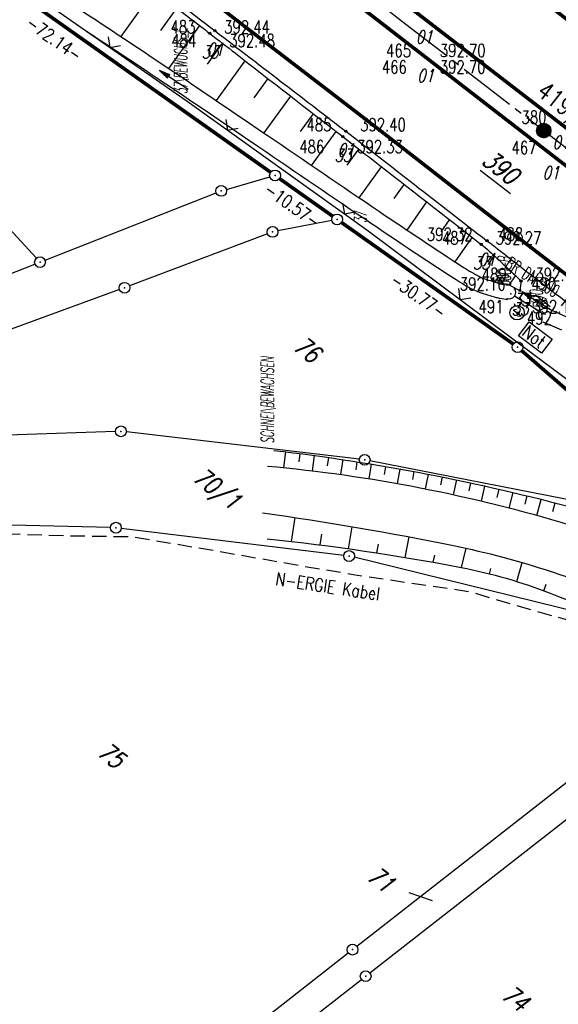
# Model space of a CAD drawing. Extents: x 449544 to 450624, y 436205 to 437134.
# Tile 99 of 114: x 450205 to 450280, y 436398 to 436535. Entities that reach past the tile are written whole.
import ezdxf
from ezdxf.enums import TextEntityAlignment as Align

# ---------------------------------------------------------------- set-up
doc = ezdxf.new("R2010")
doc.units = 0
doc.header["$LTSCALE"] = 2
doc.header["$MEASUREMENT"] = 0
for name, pattern in [('ACHSE', [5.5, 4, -0.5, 0.5, -0.5]), ('AUSGEZOGEN', [0]), ('BAB-FM2', [2.6, 1.5, -0.5, 0.1, -0.5]), ('GESTRICH-X2', [1.5, 1, -0.5])]:
    doc.linetypes.add(name, pattern=pattern)
doc.layers.get('0').update_dxf_attribs({"linetype": 'AUSGEZOGEN'})
for name, color, linetype in [('214-ABSTAND', 8, 'AUSGEZOGEN'), ('214-FLSTNR', 8, 'AUSGEZOGEN'), ('214-FLSTNR-BAB', 7, 'AUSGEZOGEN'), ('214-GRENZL', 8, 'AUSGEZOGEN'), ('214-GRENZL-BAB', 7, 'AUSGEZOGEN'), ('214-GRENZP', 8, 'AUSGEZOGEN'), ('214-GRENZP-BAB', 7, 'AUSGEZOGEN'), ('ACHSETOP', 250, 'ACHSE'), ('ANMERKUNG', 7, 'CONTINUOUS'), ('BAB_FM', 5, 'BAB-FM2'), ('BOESCHG', 250, 'AUSGEZOGEN'), ('DURCHL', 200, 'GESTRICH-X2'), ('FBR_HOEHE', 4, 'AUSGEZOGEN'), ('FBR_PKT', 7, 'AUSGEZOGEN'), ('FBR_PKT-CODE', 30, 'AUSGEZOGEN'), ('FBR_PKT-NR', 7, 'AUSGEZOGEN'), ('FBRTOP', 250, 'AUSGEZOGEN'), ('HEKT_B', 250, 'CONTINUOUS'), ('KANAL', 7, 'GESTRICH-X2'), ('MULDE', 250, 'AUSGEZOGEN'), ('NS', 5, 'AUSGEZOGEN'), ('PFEIL', 7, 'CONTINUOUS'), ('PFEILTOP', 200, 'AUSGEZOGEN'), ('SCHSYMBOL', 200, 'AUSGEZOGEN'), ('STROMLTG', 4, 'AUSGEZOGEN'), ('TEXTO', 4, 'CONTINUOUS'), ('ZAUN', 30, 'AUSGEZOGEN')]:
    doc.layers.add(name, color=color, linetype=linetype)
doc.styles.add('ROMANS', font='romans.shx', dxfattribs={"width": 0.8})

# ---------------------------------------------------------------- blocks, each defined once
blk = doc.blocks.new('GST')
at = {"color": 0}
blk.add_circle((0, 0), 0.75, dxfattribs=at)
blk.add_point((0, 0), dxfattribs=at)
blk = doc.blocks.new('PKT')
at = {"color": 0}
blk.add_circle((0, 0), 0.15, dxfattribs=at)
blk.add_point((0, 0), dxfattribs=at)
blk = doc.blocks.new('*U570', base_point=(450273.43, 436498.49))
at = {"layer": 'BOESCHG'}
for p, q in [((450186.25, 436555.45), (450191.74, 436562.96)), ((450192.19, 436556.81), (450194.97, 436560.6)), ((450192.64, 436550.64), (450198.19, 436558.22)), ((450198.65, 436552.08), (450201.39, 436555.83)), ((450199.11, 436545.93), (450204.59, 436553.43)), ((450205.11, 436547.36), (450207.77, 436551)), ((450205.7, 436541.36), (450210.94, 436548.58)), ((450211.59, 436542.67), (450214.11, 436546.16)), ((450212.35, 436536.89), (450217.28, 436543.73)), ((450218.08, 436537.99), (450220.46, 436541.3)), ((450219.03, 436532.46), (450223.63, 436538.87)), ((450224.57, 436533.32), (450226.81, 436536.43)), ((450225.69, 436528.03), (450229.99, 436533.99)), ((450231.06, 436528.64), (450233.15, 436531.53)), ((450232.32, 436523.56), (450236.32, 436529.08)), ((450237.54, 436523.95), (450239.48, 436526.62)), ((450238.93, 436519.06), (450242.64, 436524.17)), ((450244.02, 436519.25), (450245.8, 436521.71)), ((450245.55, 436514.55), (450248.96, 436519.26)), ((450250.5, 436514.57), (450252.12, 436516.81)), ((450252.18, 436510.04), (450255.27, 436514.36)), ((450257.02, 436509.93), (450258.42, 436511.91)), ((450258.83, 436505.55), (450261.58, 436509.46)), ((450263.56, 436505.33), (450264.73, 436507)), ((450265.52, 436501.13), (450267.89, 436504.54)), ((450270.14, 436500.77), (450270.97, 436501.97)), ((450273.02, 436497.9), (450273.92, 436499.21))]:
    blk.add_line(p, q, dxfattribs=at)
blk = doc.blocks.new('*X15')
at = {"color": 0}
for p, q in [((212.23, 257.39), (213.24, 258.4)), ((212.24, 257.33), (213.31, 258.4)), ((212.24, 257.47), (213.17, 258.4)), ((212.24, 257.26), (213.37, 258.39)), ((212.24, 257.55), (213.09, 258.39)), ((212.25, 257.2), (213.43, 258.38)), ((212.26, 257.63), (213, 258.37)), ((212.27, 257.14), (213.49, 258.37)), ((212.28, 257.09), (213.55, 258.35)), ((212.29, 257.73), (212.9, 258.35)), ((212.3, 257.04), (213.6, 258.33)), ((212.32, 256.99), (213.65, 258.31)), ((212.34, 257.86), (212.78, 258.29)), ((212.35, 256.94), (213.69, 258.29)), ((212.37, 256.9), (213.74, 258.26)), ((212.4, 256.85), (213.78, 258.24)), ((212.43, 256.81), (213.83, 258.21)), ((212.46, 256.77), (213.86, 258.18)), ((212.49, 256.73), (213.9, 258.14)), ((212.53, 256.7), (213.94, 258.11)), ((212.56, 256.66), (213.97, 258.07)), ((212.6, 256.63), (214.01, 258.03)), ((212.64, 256.6), (214.04, 257.99)), ((212.68, 256.57), (214.07, 257.95)), ((212.73, 256.54), (214.09, 257.91)), ((212.77, 256.52), (214.12, 257.86)), ((212.82, 256.49), (214.14, 257.82)), ((212.87, 256.47), (214.16, 257.77)), ((212.92, 256.45), (214.18, 257.72)), ((212.97, 256.44), (214.2, 257.66)), ((213.03, 256.42), (214.21, 257.6)), ((213.09, 256.41), (214.22, 257.54)), ((213.16, 256.41), (214.23, 257.48)), ((213.22, 256.4), (214.23, 257.41)), ((213.3, 256.41), (214.23, 257.34)), ((213.38, 256.41), (214.22, 257.26)), ((213.46, 256.43), (214.2, 257.17)), ((213.56, 256.46), (214.18, 257.07)), ((213.69, 256.51), (214.12, 256.95))]:
    blk.add_line(p, q, dxfattribs=at)
blk = doc.blocks.new('SRMAST2')
at = {"color": 0}
blk.add_circle((0, 0), 0.999, dxfattribs=at)
blk.add_point((0, 0), dxfattribs=at)
blk.add_blockref('*X15', (-213.23, -257.4))
blk = doc.blocks.new('42')
at = {"color": 0}
blk.add_arc((-0.02, -0.31), 0.91, 12.5363, 167.4637, dxfattribs=at)
blk.add_point((0, 0), dxfattribs=at)
blk = doc.blocks.new('PFEIL2')
at = {"color": 0}
for p, q in [((0.88, 0), (-2.4, -0.01)), ((0.88, -0.27), (0.88, 0.28)), ((0.88, 0.28), (2.43, 0.01)), ((0.91, 0.27), (0.88, 0.26)), ((0.97, 0.26), (0.88, 0.25)), ((1.02, 0.25), (0.88, 0.23)), ((1.07, 0.24), (0.88, 0.21)), ((1.13, 0.23), (0.88, 0.19)), ((1.18, 0.22), (0.88, 0.17)), ((1.24, 0.21), (0.88, 0.15)), ((1.29, 0.21), (0.88, 0.14)), ((1.34, 0.2), (0.88, 0.12)), ((1.4, 0.19), (0.88, 0.1)), ((1.45, 0.18), (0.88, 0.08)), ((1.51, 0.17), (0.88, 0.06)), ((1.56, 0.16), (0.88, 0.04)), ((1.61, 0.15), (0.88, 0.02)), ((1.67, 0.14), (0.88, 0.01)), ((1.72, 0.13), (0.88, -0.01)), ((1.78, 0.12), (0.88, -0.03)), ((1.83, 0.11), (0.88, -0.05)), ((1.88, 0.1), (0.88, -0.07)), ((1.94, 0.09), (0.88, -0.09)), ((2.05, 0.08), (0.88, -0.12)), ((1.99, 0.08), (0.88, -0.11)), ((2.1, 0.07), (0.88, -0.14)), ((2.15, 0.06), (0.88, -0.16)), ((2.21, 0.05), (0.88, -0.18)), ((2.26, 0.04), (0.88, -0.2)), ((2.32, 0.03), (0.88, -0.22)), ((2.37, 0.02), (0.88, -0.23)), ((2.42, 0.01), (0.88, -0.25)), ((2.43, 0.01), (0.88, -0.27))]:
    blk.add_line(p, q, dxfattribs=at)
blk = doc.blocks.new('ZL')
at = {"color": 0}
for p, q in [((-1.07, 1.06), (0, 0)), ((0, 0), (1.06, 1.07))]:
    blk.add_line(p, q, dxfattribs=at)

msp = doc.modelspace()

# ---------------------------------------------------------------- linework, layer by layer
at = {"layer": '214-FLSTNR'}
msp.add_line((450259.07, 436413.41), (450262.3, 436412.31), dxfattribs=at)
at = {"layer": '214-FLSTNR-BAB'}
msp.add_line((450269, 436513.88), (450273.2, 436510.64), dxfattribs=at)
at = {"layer": '214-GRENZL'}
for p, q in [((450148.95, 436564.96), (450207.25, 436501.64)), ((450233.69, 436511.21), (450239.74, 436512.95)), ((450208.46, 436501.37), (450232.27, 436510.73)), ((450248.36, 436506.9), (450240.86, 436505.45)), ((450239.42, 436505.04), (450220.22, 436497.8)), ((450187.32, 436493.06), (450207.06, 436500.82)), ((450218.82, 436497.28), (450150.68, 436472.4)), ((450218.27, 436477.54), (450184.48, 436476.37)), ((450252.19, 436473.69), (450219.77, 436477.48)), ((450286.6, 436466.98), (450253.67, 436473.46)), ((450217.57, 436464.18), (450185.29, 436464.92)), ((450250.02, 436460.31), (450219.07, 436464.07)), ((450282.75, 436452.38), (450251.49, 436460.04)), ((450251.83, 436405.94), (450301.46, 436444.74)), ((450253.66, 436402.25), (450299.34, 436437.91)), ((450221.1, 436381.92), (450250.65, 436405.02)), ((450224.37, 436379.39), (450252.48, 436401.33))]:
    msp.add_line(p, q, dxfattribs=at)
at = {"layer": '214-GRENZL-BAB', "const_width": 0.5, "flags": 128}
for points in [[(450239.85, 436513.59), (450182.17, 436554.37)], [(450241.07, 436512.72), (450248.48, 436507.48)], [(450249.71, 436506.61), (450273.6, 436489.71)], [(450274.78, 436488.78), (450308.53, 436459.46)]]:
    msp.add_lwpolyline(points, dxfattribs=at)
at = {"layer": 'ACHSETOP'}
msp.add_lwpolyline([(450198.69, 436580.49), (450218.48, 436565.22), (450238.27, 436549.94), (450258.06, 436534.67), (450277.85, 436519.39), (450297.64, 436504.12), (450317.43, 436488.84), (450337.22, 436473.56), (450357.01, 436458.29), (450363.73, 436453.1), (450376.75, 436442.94), (450396.24, 436427.28), (450415.46, 436411.3), (450434.42, 436395), (450453.1, 436378.39), (450471.5, 436361.46), (450489.61, 436344.23), (450507.43, 436326.7), (450523.54, 436310.31)], dxfattribs=at)
at = {"layer": 'BAB_FM', "flags": 128}
msp.add_lwpolyline([(450308.02, 436529.96), (450302.82, 436523.41), (450279.61, 436494.18), (450276.71, 436496.49), (450274.86, 436494.74)], dxfattribs=at)
at = {"layer": 'BOESCHG'}
for p, q in [((450241.7, 436472.52), (450241.98, 436474.71)), ((450243.81, 436473.32), (450243.97, 436474.46)), ((450245.67, 436472.07), (450245.95, 436474.2)), ((450247.78, 436472.78), (450247.94, 436473.92)), ((450249.62, 436471.56), (450249.92, 436473.63)), ((450251.74, 436472.2), (450251.9, 436473.32)), ((450253.57, 436470.96), (450253.89, 436473)), ((450255.69, 436471.57), (450255.87, 436472.67)), ((450257.49, 436470.3), (450257.85, 436472.32)), ((450259.62, 436470.87), (450259.83, 436471.96)), ((450261.41, 436469.56), (450261.8, 436471.58)), ((450263.55, 436470.11), (450263.77, 436471.2)), ((450265.31, 436468.75), (450265.74, 436470.8)), ((450267.46, 436469.28), (450267.71, 436470.38)), ((450269.19, 436467.86), (450269.67, 436469.95)), ((450271.36, 436468.38), (450271.63, 436469.51)), ((450273.05, 436466.9), (450273.59, 436469.05)), ((450275.24, 436467.42), (450275.54, 436468.59)), ((450276.9, 436465.87), (450277.49, 436468.1)), ((450279.11, 436466.4), (450279.44, 436467.61)), ((450242.76, 436462.24), (450243.26, 436465.57)), ((450250.67, 436461.24), (450251.2, 436464.3)), ((450246.72, 436461.76), (450246.96, 436463.25)), ((450254.61, 436460.66), (450254.84, 436461.89)), ((450258.55, 436460.03), (450259.11, 436462.88)), ((450262.48, 436459.35), (450262.69, 436460.33)), ((450266.39, 436458.63), (450267.04, 436461.3)), ((450274.12, 436456.67), (450274.85, 436459.31)), ((450270.28, 436457.76), (450270.47, 436458.49)), ((450277.88, 436455.37), (450278.17, 436456.32))]:
    msp.add_line(p, q, dxfattribs=at)
for points in [[(450230.17, 436578.95, -0.000738), (450248.44, 436564.98, -0.000809), (450254.91, 436560.01), (450268.43, 436549.58, -0.000197), (450280.76, 436540.06, 0.000259), (450290.12, 436532.83, 0.034073)], [(450187.41, 436565.93, -0.001693), (450188.88, 436565.03, -0.018597), (450189.06, 436564.91, -0.002827), (450198.81, 436557.76, -0.003516), (450206.58, 436551.91, -0.000363), (450226.48, 436536.68, -0.00147), (450231.38, 436532.91, -0.000072), (450234.95, 436530.14, -0.000017), (450249.89, 436518.55, -0.000236), (450254.12, 436515.26, -0.000067), (450269.15, 436503.57, -0.020279), (450270.25, 436502.64, -0.004793), (450274.69, 436498.48)], [(450238.73, 436466.23, -0.015425), (450265.31, 436461.67, -0.029674), (450278.86, 436458.06, -0.00549), (450321.77, 436443.35, -0.03545), (450328.21, 436440.53, -0.000954), (450336.37, 436436.23, -0.002049), (450340.16, 436434.2, -0.00162), (450353.52, 436426.93, -0.004001), (450358.89, 436423.93, -0.014144)]]:
    msp.add_lwpolyline(points, format="xyb", dxfattribs=at)
at = {"layer": 'BOESCHG', "flags": 128}
for points in [[(450273.06, 436497.9), (450274.52, 436497.16)], [(450274.69, 436498.48), (450274.52, 436497.16)]]:
    msp.add_lwpolyline(points, dxfattribs=at)
for points in [[(450240.3, 436474.91, -0.018461), (450261.65, 436471.61, -0.018461), (450282.7, 436466.75, -0.015082), (450299.59, 436461.63, -0.015082), (450316.15, 436455.49)], [(450239.4, 436472.74, -0.025426), (450260.67, 436469.71, -0.025426), (450281.52, 436464.53, -0.024696), (450301.17, 436457.5, -0.024696), (450320.03, 436448.57)], [(450239.36, 436462.61, -0.021833), (450266.37, 436458.63, -0.046333), (450278.74, 436455.04, -0.003435), (450316.23, 436439.98, -0.012822), (450326.14, 436435.62, -0.001789), (450332.9, 436432.4, -0.001101), (450343.87, 436427.11, -0.016881), (450349.08, 436424.37, -0.008491), (450359.14, 436418.38)]]:
    msp.add_lwpolyline(points, format="xyb", dxfattribs=at)
at = {"layer": 'DURCHL'}
msp.add_line((450277.25, 436494.23), (450273.77, 436496.36), dxfattribs=at)
at = {"layer": 'FBRTOP', "const_width": 0.5}
for points in [[(450230.34, 436573.96, 0.000014), (450251.97, 436557.29, 0.000391)], [(450223.37, 436543.79, 0.000225), (450233.91, 436535.67, 0.000621), (450243.77, 436528.1, -0.000733), (450252.13, 436521.68, -0.001597), (450261.7, 436514.26, 0.001514), (450271.77, 436506.45, 0.000142), (450279.38, 436500.59, -0.000207), (450284.59, 436496.57, -0.000023), (450297.17, 436486.87, -0.000094), (450300.27, 436484.48, -0.000057), (450307.59, 436478.82, 0.000018), (450314.92, 436473.17, 0.000055), (450320.9, 436468.55, -0.000025), (450333.95, 436458.47, -0.000383), (450340.33, 436453.54, -0.000174), (450354.32, 436442.7, -0.001941), (450363.47, 436435.55, -0.001607), (450374.46, 436426.83, -0.002767), (450382.74, 436420.14, -0.002031), (450393.92, 436410.94, -0.00169), (450403.17, 436403.2, -0.001732), (450412.15, 436395.59, -0.002101), (450421.16, 436387.83, -0.00191), (450431, 436379.22, -0.0024)], [(450278.26, 436537.05, 0.000287), (450284.45, 436532.19, 0.000586), (450287.49, 436529.81, 0.001243), (450292.1, 436526.23, 0.000259), (450314.2, 436509.18, 0.000047), (450326, 436500.08, -0.000097), (450331.74, 436495.65, -0.0001), (450337.09, 436491.53, -0.000034), (450352.74, 436479.45, -0.00032), (450357.8, 436475.54, -0.000119), (450371.41, 436465, -0.001612), (450380.32, 436458.05, -0.001234), (450391.93, 436448.89, -0.003106), (450400.3, 436442.16, -0.002514), (450410.56, 436433.72, -0.00221), (450420.02, 436425.8, -0.001863), (450431.17, 436416.3, -0.001537)]]:
    msp.add_lwpolyline(points, format="xyb", dxfattribs=at)
at = {"layer": 'FBRTOP', "const_width": 0.5, "flags": 128}
msp.add_lwpolyline([(450313.75, 436494.48), (450299.77, 436505.3), (450280.21, 436520.34), (450261.18, 436534.99), (450244.68, 436547.73), (450225.49, 436562.5), (450203.85, 436579.23)], dxfattribs=at)
at = {"layer": 'FBRTOP', "const_width": 0.5}
msp.add_lwpolyline([(450199.01, 436577.76), (450215.27, 436565.21), (450232.29, 436552.1), (450240.39, 436545.83), (450261.38, 436529.62), (450278.85, 436516.11), (450299.21, 436500.38), (450321.31, 436483.35), (450340.84, 436468.28), (450362.48, 436451.55), (450381.57, 436436.47), (450401.17, 436420.51), (450419.91, 436404.73), (450438.4, 436388.69), (450457.55, 436371.49), (450475.76, 436354.51), (450493.28, 436337.64), (450509.93, 436321.14), (450522.21, 436308.59)], dxfattribs=at)
at = {"layer": 'FBRTOP'}
for points in [[(450206.81, 436552.76, -0.000161), (450221.54, 436541.41, 0.000225), (450232.08, 436533.29, 0.000621), (450241.95, 436525.72, -0.000733), (450250.3, 436519.3, -0.001597), (450259.86, 436511.89, 0.001514), (450269.94, 436504.08, 0.000142), (450277.55, 436498.21, -0.000207), (450282.76, 436494.2, -0.000023), (450295.34, 436484.49, -0.000094), (450298.43, 436482.11, -0.000057), (450305.76, 436476.45, 0.000018), (450313.09, 436470.79, 0.000055), (450319.06, 436466.18, -0.000025), (450332.12, 436456.1, -0.000383), (450338.5, 436451.17, -0.000174), (450352.48, 436440.33, -0.001941), (450361.62, 436433.19, -0.001607), (450372.59, 436424.48, -0.002767), (450380.85, 436417.82, -0.002031), (450392, 436408.63, -0.00169), (450401.24, 436400.91, -0.001732), (450410.2, 436393.31, -0.002101)], [(450280.1, 436539.39, 0.000287), (450286.29, 436534.54, 0.000586), (450289.32, 436532.16, 0.001243), (450293.92, 436528.59, 0.000259), (450316.02, 436511.54, 0.000047), (450327.82, 436502.44, -0.000097), (450333.57, 436498.02, -0.0001), (450338.92, 436493.89, -0.000034), (450354.56, 436481.81, -0.00032), (450359.63, 436477.89, -0.000119), (450373.24, 436467.35, -0.001612), (450382.17, 436460.39, -0.001234), (450393.78, 436451.23, -0.003106), (450402.18, 436444.48, -0.002514), (450412.47, 436436.02, -0.00221), (450421.95, 436428.07, -0.001863)]]:
    msp.add_lwpolyline(points, format="xyb", dxfattribs=at)
at = {"layer": 'KANAL'}
msp.add_line((450273.91, 436496.31), (450277.13, 436494.31), dxfattribs=at)
msp.add_line((450273.91, 436496.31), (450277.13, 436494.31), dxfattribs=at)
msp.add_line((450273.91, 436496.31), (450277.13, 436494.31), dxfattribs=at)
at = {"layer": 'MULDE'}
for points in [[(450184.93, 436556.46, 0.00654), (450196.63, 436547.72, 0.009133), (450206.74, 436540.65, 0.001924), (450219.43, 436532.19, -0.002417), (450229.53, 436525.44, -0.001257), (450239.35, 436518.77, 0.000789), (450254.98, 436508.14, 0.004794), (450266.69, 436500.37, 0.026378), (450268.9, 436499.09, 0.036117), (450269.64, 436498.78, 0.013197), (450271.73, 436498.13, 0.02565), (450272.19, 436498.03, 0.011394), (450273.06, 436497.9)], [(450214.24, 436533.23, 0.000614), (450218.31, 436530.53, -0.002416), (450228.41, 436523.78, -0.001253), (450238.19, 436517.14, 0.000781), (450253.87, 436506.48, 0.004799), (450265.65, 436498.66, 0.024688), (450268.02, 436497.28, 0.037808), (450268.84, 436496.93, 0.013412), (450271.24, 436496.19, 0.025434), (450271.75, 436496.07, 0.012376), (450272.81, 436495.91)]]:
    msp.add_lwpolyline(points, format="xyb", dxfattribs=at)
at = {"layer": 'MULDE', "flags": 128}
msp.add_lwpolyline([(450281.58, 436493.21), (450278.58, 436494.56)], dxfattribs=at)
at = {"layer": 'MULDE'}
msp.add_lwpolyline([(450280.36, 436491.62), (450277.77, 436492.73)], dxfattribs=at)
at = {"layer": 'NS'}
for p, q in [((450273.58, 436494.48), (450274.06, 436494.55)), ((450273.58, 436494.48), (450274.69, 436493.63)), ((450274.21, 436493.56), (450274.69, 436493.63))]:
    msp.add_line(p, q, dxfattribs=at)
msp.add_lwpolyline([(450275.82, 436492.81), (450279.02, 436490.38), (450277.54, 436488.43), (450274.34, 436490.86)], close=True, dxfattribs=at)
msp.add_circle((450274.14, 436494.06), 1, dxfattribs=at)
at = {"layer": 'STROMLTG', "linetype": 'GESTRICH-X2', "flags": 128}
msp.add_lwpolyline([(450120.68, 436450.93), (450127.02, 436454.3), (450134.88, 436456.55), (450146.6, 436458.71), (450160, 436460.4), (450175.01, 436462.56), (450183.11, 436463.45), (450192.68, 436463.63), (450211.72, 436463.04), (450220.63, 436462.92), (450230.72, 436461.21), (450244.04, 436458.89), (450251.34, 436457.66), (450267.58, 436455.27), (450274.06, 436453.33), (450284.12, 436450.51), (450297.62, 436444.94), (450307.33, 436440.88), (450313.4, 436438.72), (450328.46, 436432.02), (450331.21, 436430.78), (450338.94, 436425.87), (450350.98, 436418.74), (450363.99, 436410.59), (450372.14, 436404.9), (450380.23, 436398.31), (450386.29, 436393.65), (450392.04, 436389.01), (450398.43, 436383.63), (450404.82, 436378.09), (450410.36, 436373.13), (450412.61, 436371.22), (450416.01, 436368.4), (450419.62, 436365.58), (450426.23, 436359.49), (450432.46, 436353.92), (450438.67, 436348.08), (450444.73, 436342.37), (450449.17, 436338.12), (450458.91, 436328.03), (450464.16, 436322.59), (450466.51, 436320.04), (450471.06, 436315.39), (450475.7, 436310.67), (450480.48, 436305.57), (450484.12, 436301.69), (450487.61, 436297.93), (450489.7, 436295.75), (450494.57, 436290.63), (450497.82, 436286.75), (450500.16, 436283.92), (450501.82, 436282.17)], dxfattribs=at)
at = {"layer": 'ZAUN'}
msp.add_lwpolyline([(450180.95, 436570.16), (450175.03, 436561.89), (450205.7, 436539.18), (450228.22, 436523.49), (450253.25, 436505.57), (450293.49, 436475.56), (450316.71, 436457.96), (450343.87, 436427.11), (450355.75, 436417.99), (450356.42, 436417.72)], dxfattribs=at)

# ---------------------------------------------------------------- block references
at = {"layer": '214-GRENZP', "rotation": 322.3368156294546}
for p in [(450232.97, 436511), (450240.12, 436505.3), (450207.76, 436501.09), (450219.52, 436497.53), (450219.02, 436477.56), (450252.93, 436473.6), (450218.32, 436464.16), (450250.76, 436460.22), (450251.24, 436405.48), (450253.07, 436401.79)]:
    msp.add_blockref('GST', p, dxfattribs=at)
at = {"layer": '214-GRENZP-BAB', "rotation": 322.3368156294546}
for p in [(450240.46, 436513.15), (450249.09, 436507.04), (450274.21, 436489.27)]:
    msp.add_blockref('GST', p, dxfattribs=at)
at = {"layer": 'BOESCHG'}
msp.add_blockref('*U570', (450273.43, 436498.49), dxfattribs=at)
at = {"layer": 'FBR_PKT'}
for p in [(450231.38, 436532.91), (450232.08, 436533.29), (450261.38, 436529.62), (450261.39, 436529.63), (450250.3, 436519.3), (450249.89, 436518.55), (450278.85, 436516.11), (450269.94, 436504.08), (450269.15, 436503.57), (450274.69, 436498.48), (450274.52, 436497.16), (450274.26, 436494.01)]:
    msp.add_blockref('PKT', p, dxfattribs=at)
at = {"layer": 'HEKT_B'}
msp.add_blockref('SRMAST2', (450277.85, 436519.39), dxfattribs=at)
at = {"layer": 'PFEIL', "rotation": 148.2887999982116}
msp.add_blockref('PFEIL2', (450276.85, 436495.72), dxfattribs=at)
at = {"layer": 'PFEILTOP', "rotation": 146.48310612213}
msp.add_blockref('PFEIL2', (450226.35, 436526.47), dxfattribs=at)
at = {"layer": 'SCHSYMBOL'}
for p, rotation in [((450273.28, 436496.7), 232.3365000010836), ((450277.77, 436493.92), 57.49304044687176)]:
    msp.add_blockref('42', p, dxfattribs=dict(at, rotation=rotation))
at = {"layer": 'ZAUN'}
for p, rotation in [((450217.49, 436530.97), 325.1312614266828), ((450233.85, 436519.46), 324.3989225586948), ((450250.11, 436507.82), 324.3989225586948), ((450266.19, 436495.92), 323.2914882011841)]:
    msp.add_blockref('ZL', p, dxfattribs=dict(at, rotation=rotation))

# ---------------------------------------------------------------- texts
at = {"layer": '214-ABSTAND', "char_height": 1.8, "attachment_point": 5, "style": 'ROMANS'}
for s, insert, rotation in [('-72.14-', (450209.73, 436532.17), 324.7346), ('-10.57-', (450242.87, 436509.01), 324.7), ('-30.77-', (450260.42, 436496.42), 324.7247)]:
    msp.add_mtext(s, dxfattribs=dict(at, insert=insert, rotation=rotation))
at = {"layer": '214-FLSTNR', "style": 'ROMANS', "oblique": 15, "width": 0.8}
for s, p in [('76', (450242.79, 436489.05)), ('70/1', (450228.83, 436470.81)), ('75', (450215.54, 436432.61)), ('71', (450253.04, 436415.32)), ('74', (450271.76, 436398.81))]:
    msp.add_text(s, height=2.5, rotation=322.3368, dxfattribs=at).set_placement(p)
at = {"layer": '214-FLSTNR-BAB', "style": 'ROMANS', "oblique": 15, "width": 0.8}
msp.add_text('390', height=2.5, rotation=322.3368, dxfattribs=at).set_placement((450269.04, 436514.9))
at = {"layer": 'ANMERKUNG', "style": 'ROMANS', "oblique": 7, "width": 0.5}
for s, p in [('37\\BEWUCHS_E', (450228.22, 436524.49)), ('37', (450253.25, 436506.57)), ('300-B', (450273.27, 436497.73)), ('RU', (450272.98, 436497.9)), ('300-B', (450277.73, 436494.9)), ('RU', (450278.17, 436494.65)), ('SCHNEI\\BEWACHSEN', (450240.3, 436475.91))]:
    msp.add_text(s, height=1.8, rotation=90, dxfattribs=at).set_placement(p)
at = {"layer": 'FBR_HOEHE', "style": 'ROMANS', "width": 0.75}
for s, p in [('392.44', (450233.38, 436532.91)), ('392.48', (450234.08, 436530.99)), ('392.70', (450263.39, 436529.63)), ('392.70', (450263.38, 436527.32)), ('392.40', (450252.3, 436519.3)), ('392.33', (450251.89, 436516.25)), ('392.27', (450271.15, 436503.57)), ('392.17', (450276.69, 436498.48)), ('392.15', (450276.26, 436494.01))]:
    msp.add_text(s, height=1.8, dxfattribs=at).set_placement(p)
for s, p in [('392.32', (450267.94, 436504.06)), ('392.16', (450272.53, 436497.16))]:
    msp.add_text(s, height=1.8, dxfattribs=at).set_placement(p, align=Align.RIGHT)
at = {"layer": 'FBR_PKT-CODE', "style": 'ROMANS', "oblique": 15, "width": 0.75}
for s, p in [('01', (450261.19, 436531.5)), ('01', (450232.09, 436529.78)), ('33', (450231.38, 436529.41)), ('01', (450261.38, 436526.12)), ('01', (450280.22, 436516.84)), ('33', (450249.88, 436515.06)), ('01', (450250.31, 436515.81)), ('01', (450278.84, 436512.62)), ('33', (450269.16, 436500.06)), ('01', (450269.94, 436500.56)), ('33', (450274.69, 436494.97)), ('33', (450274.53, 436493.66))]:
    msp.add_text(s, height=1.8, dxfattribs=at).set_placement(p, align=Align.CENTER)
at = {"layer": 'FBR_PKT-NR', "style": 'ROMANS', "width": 0.75}
for s, p in [('483', (450229.38, 436532.91)), ('465', (450259.38, 436529.62)), ('380', (450278.22, 436520.34)), ('485', (450248.31, 436519.31)), ('467', (450276.84, 436516.12)), ('487', (450267.16, 436503.56)), ('489', (450272.69, 436498.47)), ('491', (450272.25, 436494)), ('492', (450278.97, 436492.41))]:
    msp.add_text(s, height=1.8, dxfattribs=at).set_placement(p, align=Align.RIGHT)
for s, p in [('484', (450226.03, 436530.99)), ('466', (450255.33, 436527.32)), ('486', (450243.84, 436516.25)), ('488', (450271.53, 436504.08)), ('490', (450276.12, 436497.16))]:
    msp.add_text(s, height=1.8, dxfattribs=at).set_placement(p)
at = {"layer": 'HEKT_B', "style": 'ROMANS', "width": 0.8}
msp.add_text('419,8', height=2.5, rotation=322.3365, dxfattribs=at).set_placement((450276.7, 436524.44))
at = {"layer": 'NS', "style": 'ROMANS', "width": 0.8}
msp.add_text('Not', height=1.8, rotation=322.7821, dxfattribs=at).set_placement((450274.67, 436491.02))
at = {"layer": 'STROMLTG', "style": 'ROMANS', "width": 0.8}
msp.add_text('N-ERGIE Kabel', height=1.8, rotation=351.4437, dxfattribs=at).set_placement((450240.43, 436456.21))
at = {"layer": 'TEXTO', "style": 'ROMANS', "width": 0.6}
msp.add_text('BR DN 300', height=1.8, rotation=328.2888, dxfattribs=at).set_placement((450275.82, 436498.25), align=Align.CENTER)

doc.saveas('drawing.dxf')
